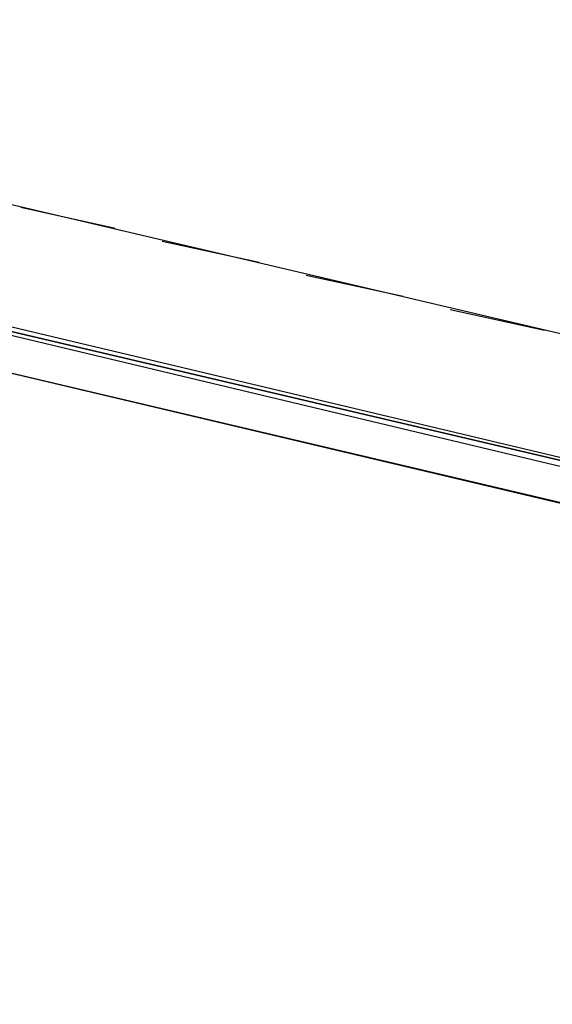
# Model space of a CAD drawing. Header units: feet. Extents: x -79 to 198, y -22 to 181.
# Tile 25 of 256: x 74.38 to 77.09, y 14.33 to 19.35. Entities that reach past the tile are written whole.
import ezdxf

# ---------------------------------------------------------------- set-up
doc = ezdxf.new("R2010")
doc.units = ezdxf.units.FT
doc.layers.add('A-LINEA', color=7, linetype='CONTINUOUS')

msp = doc.modelspace()

# ---------------------------------------------------------------- linework, layer by layer
at = {"layer": 'A-LINEA'}
for p, q in [((73.2, 18.6711), (77.2933, 17.7111)), ((74.3867, 18.3911), (74.8667, 18.2844)), ((75.1067, 18.2178), (75.6, 18.1111)), ((75.84, 18.0444), (76.3333, 17.9378)), ((72.7333, 17.9244), (86.3467, 14.7111)), ((76.5733, 17.8711), (77.0533, 17.7644))]:
    msp.add_line(p, q, dxfattribs=at)
for points in [[(67.2267, 7.6444), (67.2667, 7.8178), (67.76, 9.9244), (68.1067, 9.9378), (69.9867, 17.8978), (72.5733, 17.2844), (72.7333, 17.9244), (80.72, 16.0444), (83.12, 15.4711), (87.16, 14.5111), (90.12, 27.0044), (94.6533, 25.9244), (94.8133, 26.5778), (97.52, 25.9378), (103.5333, 24.5111), (107.3733, 40.7511), (107.64, 40.6978), (108.9733, 40.3778), (112.68, 39.4978), (119.16, 37.9644), (119.2267, 38.2978), (125.3067, 36.8578)], [(72.9467, 18.0978), (72.9467, 18.0844), (77.2667, 17.0711), (77.2667, 17.0844), (72.9467, 18.1111), (72.9467, 18.0978)], [(72.9467, 18.0711), (77.2533, 17.0444), (77.2667, 17.0444), (77.2667, 17.0578), (77.2667, 17.0711), (72.9467, 18.0844), (72.9333, 18.0711), (72.9467, 18.0711)]]:
    msp.add_lwpolyline(points, dxfattribs=at)

doc.saveas('drawing.dxf')
